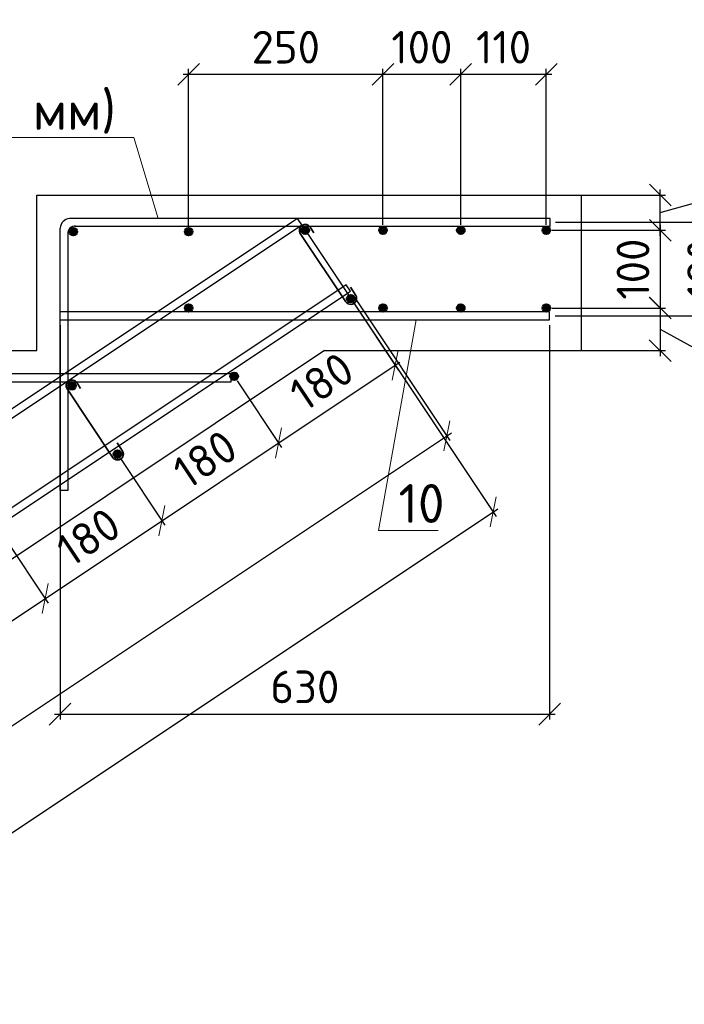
# Model space of a CAD drawing. Header units: millimetres. Extents: x 125896 to 2572636, y -120305 to 130347.
# Tile 196 of 256: x 488480 to 492753, y -103805 to -97474. Entities that reach past the tile are written whole.
import ezdxf

# ---------------------------------------------------------------- set-up
doc = ezdxf.new("R2010")
doc.units = ezdxf.units.MM
doc.linetypes.add('CENTER', pattern=[2, 1.25, -0.25, 0.25, -0.25])
for name, color, linetype, lineweight in [('Арматура', 152, 'Continuous', 40), ('ОСИ', 7, 'CENTER', 15), ('Основная 0.35', 200, 'Continuous', 35), ('Столовая Двери и окна', 7, 'Continuous', 15)]:
    doc.layers.add(name, color=color, linetype=linetype, lineweight=lineweight)
doc.layers.add('Столовая - обозначения', color=7, linetype='Continuous')
doc.styles.get("Standard").update_dxf_attribs({"font": 'isocpeur.ttf'})
doc.styles.add('ГОСТ', font='isocpeur.ttf')
doc.dimstyles.new('Осевые', dxfattribs={"dimscale": 0.7, "dimtxt": 450, "dimasz": 400, "dimexe": 100, "dimexo": 100, "dimgap": 100, "dimtad": 1, "dimdec": 0, "dimzin": 0, "dimdsep": 46, "dimtxsty": 'Standard', "dimblk": 'OBLIQUE', "dimcen": 9, "dimdle": 100, "dimazin": 0, "dimtm": 1e-09, "dimtfac": 1, "dimtdec": 0, "dimtofl": 0, "dimtmove": 0, "dimatfit": 3, "dimfxl": 1, "dimtolj": 1, "dimtzin": 0, "dimarcsym": 0})

# ---------------------------------------------------------------- blocks, each defined once
blk = doc.blocks.new('_OBLIQUE')
at = {"color": 0, "linetype": 'ByBlock'}
blk.add_line((-0.5, -0.5), (0.5, 0.5), dxfattribs=at)
blk = doc.blocks.new('*D1220')
at = {"layer": 'Defpoints', "color": 0, "linetype": 'ByBlock', "lineweight": 20, "ltscale": 13, "transparency": 16777216}
for p in [(490606.6, -99219.5, -900), (491226.5, -100149.3), (468715.4, -113813.7, -900)]:
    blk.add_point(p, dxfattribs=at)
at = {"layer": 'ОСИ', "color": 0, "linetype": 'ByBlock', "lineweight": -2, "ltscale": 13, "transparency": 16777216}
for p, q in [((490626, -99248.6), (491245.9, -100178.4)), ((469306.1, -114762.9), (491255.6, -100129.9)), ((468734.8, -113842.8), (469354.7, -114772.6))]:
    blk.add_line(p, q, dxfattribs=at)
at = {"layer": 'ОСИ', "color": 0, "linetype": 'ByBlock', "lineweight": -2, "ltscale": 13, "transparency": 16777216, "xscale": 140, "yscale": 140, "zscale": 140}
for p, rotation in [((491226.5, -100149.3), 33.69006752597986), ((469335.2, -114743.5), 213.6900675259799)]:
    blk.add_blockref('_OBLIQUE', p, dxfattribs=dict(at, rotation=rotation))
at = {"layer": 'ОСИ', "color": 0, "linetype": 'ByBlock', "ltscale": 13, "transparency": 16777216, "insert": (480183.8, -107300.8), "char_height": 210, "attachment_point": 5, "rotation": 33.69007}
blk.add_mtext('\\A1;5262', dxfattribs=at)
blk = doc.blocks.new('*D1221')
at = {"layer": 'Defpoints', "color": 0, "linetype": 'ByBlock', "lineweight": 20, "ltscale": 13, "transparency": 16777216}
for p in [(490294.1, -98792.8, -995.9), (491524.4, -100638.3), (467737.3, -113830.7, -995.9)]:
    blk.add_point(p, dxfattribs=at)
at = {"layer": 'ОСИ', "color": 0, "linetype": 'ByBlock', "lineweight": -2, "ltscale": 13, "transparency": 16777216}
for p, q in [((490313.5, -98822), (491543.9, -100667.4)), ((468938.5, -115695.6), (491553.6, -100618.9)), ((467756.7, -113859.9), (468987, -115705.3))]:
    blk.add_line(p, q, dxfattribs=at)
at = {"layer": 'ОСИ', "color": 0, "linetype": 'ByBlock', "lineweight": -2, "ltscale": 13, "transparency": 16777216, "xscale": 140, "yscale": 140, "zscale": 140}
for p, rotation in [((491524.4, -100638.3), 33.69006752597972), ((468967.6, -115676.2), 213.6900675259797)]:
    blk.add_blockref('_OBLIQUE', p, dxfattribs=dict(at, rotation=rotation))
at = {"layer": 'ОСИ', "color": 0, "linetype": 'ByBlock', "ltscale": 13, "transparency": 16777216, "insert": (480148.9, -108011.7), "char_height": 210, "attachment_point": 5, "rotation": 33.69007}
blk.add_mtext('\\A1;5422', dxfattribs=at)
blk = doc.blocks.new('*D1193')
at = {"layer": 'Defpoints', "color": 0, "linetype": 'ByBlock', "lineweight": 20, "ltscale": 13, "transparency": 16777216}
for p in [(488358.8, -100767.1, 95.9), (488644.1, -101195.2), (487608.8, -101267.1, 95.9)]:
    blk.add_point(p, dxfattribs=at)
at = {"layer": 'ОСИ', "color": 0, "linetype": 'ByBlock', "lineweight": -2, "ltscale": 13, "transparency": 16777216}
for p, q in [((488378.2, -100796.2), (488663.6, -101224.3)), ((487865, -101714.6), (488673.3, -101175.7)), ((487628.2, -101296.2), (487913.6, -101724.3))]:
    blk.add_line(p, q, dxfattribs=at)
at = {"layer": 'ОСИ', "color": 0, "linetype": 'ByBlock', "lineweight": -2, "ltscale": 13, "transparency": 16777216, "xscale": 140, "yscale": 140, "zscale": 140}
for p, rotation in [((488644.1, -101195.2), 33.69006752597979), ((487894.1, -101695.2), 213.6900675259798)]:
    blk.add_blockref('_OBLIQUE', p, dxfattribs=dict(at, rotation=rotation))
at = {"layer": 'ОСИ', "color": 0, "linetype": 'ByBlock', "ltscale": 13, "transparency": 16777216, "insert": (488172.1, -101299.6), "char_height": 210, "attachment_point": 5, "rotation": 33.69007}
blk.add_mtext('\\A1;180', dxfattribs=at)
blk = doc.blocks.new('*D1194')
at = {"layer": 'Defpoints', "color": 0, "linetype": 'ByBlock', "lineweight": 20, "ltscale": 13, "transparency": 16777216}
for p in [(489108.8, -100267.1, 95.9), (489394.1, -100695.2), (488358.8, -100767.1, 95.9)]:
    blk.add_point(p, dxfattribs=at)
at = {"layer": 'ОСИ', "color": 0, "linetype": 'ByBlock', "lineweight": -2, "ltscale": 13, "transparency": 16777216}
for p, q in [((489128.2, -100296.2), (489413.6, -100724.3)), ((488615, -101214.6), (489423.3, -100675.7)), ((488378.2, -100796.2), (488663.6, -101224.3))]:
    blk.add_line(p, q, dxfattribs=at)
at = {"layer": 'ОСИ', "color": 0, "linetype": 'ByBlock', "lineweight": -2, "ltscale": 13, "transparency": 16777216, "xscale": 140, "yscale": 140, "zscale": 140}
for p, rotation in [((489394.1, -100695.2), 33.69006752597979), ((488644.1, -101195.2), 213.6900675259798)]:
    blk.add_blockref('_OBLIQUE', p, dxfattribs=dict(at, rotation=rotation))
at = {"layer": 'ОСИ', "color": 0, "linetype": 'ByBlock', "ltscale": 13, "transparency": 16777216, "insert": (488922.1, -100799.6), "char_height": 210, "attachment_point": 5, "rotation": 33.69007}
blk.add_mtext('\\A1;180', dxfattribs=at)
blk = doc.blocks.new('*D1195')
at = {"layer": 'Defpoints', "color": 0, "linetype": 'ByBlock', "lineweight": 20, "ltscale": 13, "transparency": 16777216}
for p in [(489858.8, -99767.1, 95.9), (490144.1, -100195.2), (489108.8, -100267.1, 95.9)]:
    blk.add_point(p, dxfattribs=at)
at = {"layer": 'ОСИ', "color": 0, "linetype": 'ByBlock', "lineweight": -2, "ltscale": 13, "transparency": 16777216}
for p, q in [((489878.2, -99796.2), (490163.6, -100224.3)), ((489365, -100714.6), (490173.3, -100175.7)), ((489128.2, -100296.2), (489413.6, -100724.3))]:
    blk.add_line(p, q, dxfattribs=at)
at = {"layer": 'ОСИ', "color": 0, "linetype": 'ByBlock', "lineweight": -2, "ltscale": 13, "transparency": 16777216, "xscale": 140, "yscale": 140, "zscale": 140}
for p, rotation in [((490144.1, -100195.2), 33.69006752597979), ((489394.1, -100695.2), 213.6900675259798)]:
    blk.add_blockref('_OBLIQUE', p, dxfattribs=dict(at, rotation=rotation))
at = {"layer": 'ОСИ', "color": 0, "linetype": 'ByBlock', "ltscale": 13, "transparency": 16777216, "insert": (489672.1, -100299.6), "char_height": 210, "attachment_point": 5, "rotation": 33.69007}
blk.add_mtext('\\A1;180', dxfattribs=at)
blk = doc.blocks.new('*D1196')
at = {"layer": 'Defpoints', "color": 0, "linetype": 'ByBlock', "lineweight": 20, "ltscale": 13, "transparency": 16777216}
for p in [(490608.8, -99267.1, 95.9), (490894.1, -99695.2), (489858.8, -99767.1, 95.9)]:
    blk.add_point(p, dxfattribs=at)
at = {"layer": 'ОСИ', "color": 0, "linetype": 'ByBlock', "lineweight": -2, "ltscale": 13, "transparency": 16777216}
for p, q in [((490628.2, -99296.2), (490913.6, -99724.3)), ((490115, -100214.6), (490923.3, -99675.7)), ((489878.2, -99796.2), (490163.6, -100224.3))]:
    blk.add_line(p, q, dxfattribs=at)
at = {"layer": 'ОСИ', "color": 0, "linetype": 'ByBlock', "lineweight": -2, "ltscale": 13, "transparency": 16777216, "xscale": 140, "yscale": 140, "zscale": 140}
for p, rotation in [((490894.1, -99695.2), 33.69006752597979), ((490144.1, -100195.2), 213.6900675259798)]:
    blk.add_blockref('_OBLIQUE', p, dxfattribs=dict(at, rotation=rotation))
at = {"layer": 'ОСИ', "color": 0, "linetype": 'ByBlock', "ltscale": 13, "transparency": 16777216, "insert": (490422.1, -99799.6), "char_height": 210, "attachment_point": 5, "rotation": 33.69007}
blk.add_mtext('\\A1;180', dxfattribs=at)
blk = doc.blocks.new('*D1228')
at = {"layer": 'Defpoints', "color": 0, "linetype": 'ByBlock', "lineweight": 20, "ltscale": 13, "transparency": 16777216}
for p in [(491865.7, -98827.5), (491865.7, -99327.5), (492598.2, -99327.5)]:
    blk.add_point(p, dxfattribs=at)
at = {"layer": 'ОСИ', "color": 0, "linetype": 'ByBlock', "lineweight": -2, "ltscale": 13, "transparency": 16777216}
for p, q in [((491900.7, -98827.5), (492633.2, -98827.5)), ((492598.2, -98792.5), (492598.2, -99362.5)), ((491900.7, -99327.5), (492633.2, -99327.5))]:
    blk.add_line(p, q, dxfattribs=at)
at = {"layer": 'ОСИ', "color": 0, "linetype": 'ByBlock', "lineweight": -2, "ltscale": 13, "transparency": 16777216, "xscale": 140, "yscale": 140, "zscale": 140}
for p, rotation in [((492598.2, -98827.5), 90), ((492598.2, -99327.5), 270)]:
    blk.add_blockref('_OBLIQUE', p, dxfattribs=dict(at, rotation=rotation))
at = {"layer": 'ОСИ', "color": 0, "linetype": 'ByBlock', "ltscale": 13, "transparency": 16777216, "insert": (492423.2, -99077.5), "char_height": 210, "attachment_point": 5, "rotation": 90}
blk.add_mtext('\\A1;100', dxfattribs=at)
blk = doc.blocks.new('*D1201')
at = {"layer": 'Defpoints', "color": 0, "linetype": 'ByBlock', "lineweight": 20, "ltscale": 13, "transparency": 16777216}
for p in [(491865.7, -98601.3), (492598.2, -98601.3), (491865.7, -98827.5)]:
    blk.add_point(p, dxfattribs=at)
at = {"layer": 'ОСИ', "color": 0, "linetype": 'ByBlock', "lineweight": -2, "ltscale": 13, "transparency": 16777216}
for p, q in [((493182.8, -98548.4), (493182.8, -98135.4)), ((492598.2, -98714.4), (493182.8, -98548.4)), ((492598.2, -98862.5), (492598.2, -98566.3)), ((491900.7, -98601.3), (492633.2, -98601.3)), ((491900.7, -98827.5), (492633.2, -98827.5))]:
    blk.add_line(p, q, dxfattribs=at)
at = {"layer": 'ОСИ', "color": 0, "linetype": 'ByBlock', "lineweight": -2, "ltscale": 13, "transparency": 16777216, "xscale": 140, "yscale": 140, "zscale": 140}
for p, rotation in [((492598.2, -98601.3), 90), ((492598.2, -98827.5), 270)]:
    blk.add_blockref('_OBLIQUE', p, dxfattribs=dict(at, rotation=rotation))
at = {"layer": 'ОСИ', "color": 0, "linetype": 'ByBlock', "ltscale": 13, "transparency": 16777216, "insert": (493007.8, -98341.9), "char_height": 210, "attachment_point": 5, "rotation": 90}
blk.add_mtext('\\A1;45', dxfattribs=at)
blk = doc.blocks.new('*D1202')
at = {"layer": 'Defpoints', "color": 0, "linetype": 'ByBlock', "lineweight": 20, "ltscale": 13, "transparency": 16777216}
for p in [(491865.7, -99327.5), (491865.7, -99601.3), (492598, -99601.3)]:
    blk.add_point(p, dxfattribs=at)
at = {"layer": 'ОСИ', "color": 0, "linetype": 'ByBlock', "lineweight": -2, "ltscale": 13, "transparency": 16777216}
for p, q in [((491900.7, -99327.5), (492633, -99327.5)), ((492598, -99292.5), (492598, -99636.3)), ((492598, -99464.4), (493312.8, -99857)), ((491900.7, -99601.3), (492633, -99601.3)), ((493312.8, -99857), (493312.8, -100249))]:
    blk.add_line(p, q, dxfattribs=at)
at = {"layer": 'ОСИ', "color": 0, "linetype": 'ByBlock', "lineweight": -2, "ltscale": 13, "transparency": 16777216, "xscale": 140, "yscale": 140, "zscale": 140}
for p, rotation in [((492598, -99327.5), 90), ((492598, -99601.3), 270)]:
    blk.add_blockref('_OBLIQUE', p, dxfattribs=dict(at, rotation=rotation))
at = {"layer": 'ОСИ', "color": 0, "linetype": 'ByBlock', "ltscale": 13, "transparency": 16777216, "insert": (493137.8, -100053), "char_height": 210, "attachment_point": 5, "rotation": 90}
blk.add_mtext('\\A1;55', dxfattribs=at)
blk = doc.blocks.new('*D1229')
at = {"layer": 'Defpoints', "color": 0, "linetype": 'ByBlock', "lineweight": 20, "ltscale": 13, "transparency": 16777216}
for p in [(491889.5, -98776.3), (493052, -98776.3), (491887.1, -99377.5)]:
    blk.add_point(p, dxfattribs=at)
at = {"layer": 'ОСИ', "color": 0, "linetype": 'ByBlock', "lineweight": -2, "ltscale": 13, "transparency": 16777216}
for p, q in [((493052, -99412.5), (493052, -98741.3)), ((491924.5, -98776.3), (493087, -98776.3)), ((491922.1, -99377.5), (493087, -99377.5))]:
    blk.add_line(p, q, dxfattribs=at)
at = {"layer": 'ОСИ', "color": 0, "linetype": 'ByBlock', "lineweight": -2, "ltscale": 13, "transparency": 16777216, "xscale": 140, "yscale": 140, "zscale": 140}
for p, rotation in [((493052, -98776.3), 90), ((493052, -99377.5), 270)]:
    blk.add_blockref('_OBLIQUE', p, dxfattribs=dict(at, rotation=rotation))
at = {"layer": 'ОСИ', "color": 0, "linetype": 'ByBlock', "ltscale": 13, "transparency": 16777216, "insert": (492877, -99076.9), "char_height": 210, "attachment_point": 5, "rotation": 90}
blk.add_mtext('\\A1;120', dxfattribs=at)
blk = doc.blocks.new('*D1230')
at = {"layer": 'Defpoints', "color": 0, "linetype": 'ByBlock', "lineweight": 20, "ltscale": 13, "transparency": 16777216}
for p in [(491315.7, -97825.5), (491315.7, -98827.5), (491865.7, -98827.5)]:
    blk.add_point(p, dxfattribs=at)
at = {"layer": 'ОСИ', "color": 0, "linetype": 'ByBlock', "lineweight": -2, "ltscale": 13, "transparency": 16777216}
for p, q in [((491315.7, -98792.5), (491315.7, -97790.5)), ((491865.7, -98792.5), (491865.7, -97790.5)), ((491900.7, -97825.5), (491280.7, -97825.5))]:
    blk.add_line(p, q, dxfattribs=at)
at = {"layer": 'ОСИ', "color": 0, "linetype": 'ByBlock', "lineweight": -2, "ltscale": 13, "transparency": 16777216, "xscale": 140, "yscale": 140, "zscale": 140, "rotation": 180}
blk.add_blockref('_OBLIQUE', (491315.7, -97825.5), dxfattribs=at)
at = {"layer": 'ОСИ', "color": 0, "linetype": 'ByBlock', "lineweight": -2, "ltscale": 13, "transparency": 16777216, "xscale": 140, "yscale": 140, "zscale": 140}
blk.add_blockref('_OBLIQUE', (491865.7, -97825.5), dxfattribs=at)
at = {"layer": 'ОСИ', "color": 0, "linetype": 'ByBlock', "ltscale": 13, "transparency": 16777216, "insert": (491590.7, -97650.5), "char_height": 210, "attachment_point": 5}
blk.add_mtext('\\A1;110', dxfattribs=at)
blk = doc.blocks.new('*D1231')
at = {"layer": 'Defpoints', "color": 0, "linetype": 'ByBlock', "lineweight": 20, "ltscale": 13, "transparency": 16777216}
for p in [(490815.7, -97825.5), (490815.7, -98827.5), (491315.7, -98827.5)]:
    blk.add_point(p, dxfattribs=at)
at = {"layer": 'ОСИ', "color": 0, "linetype": 'ByBlock', "lineweight": -2, "ltscale": 13, "transparency": 16777216}
for p, q in [((490815.7, -98792.5), (490815.7, -97790.5)), ((491315.7, -98792.5), (491315.7, -97790.5)), ((491350.7, -97825.5), (490780.7, -97825.5))]:
    blk.add_line(p, q, dxfattribs=at)
at = {"layer": 'ОСИ', "color": 0, "linetype": 'ByBlock', "lineweight": -2, "ltscale": 13, "transparency": 16777216, "xscale": 140, "yscale": 140, "zscale": 140, "rotation": 180}
blk.add_blockref('_OBLIQUE', (490815.7, -97825.5), dxfattribs=at)
at = {"layer": 'ОСИ', "color": 0, "linetype": 'ByBlock', "lineweight": -2, "ltscale": 13, "transparency": 16777216, "xscale": 140, "yscale": 140, "zscale": 140}
blk.add_blockref('_OBLIQUE', (491315.7, -97825.5), dxfattribs=at)
at = {"layer": 'ОСИ', "color": 0, "linetype": 'ByBlock', "ltscale": 13, "transparency": 16777216, "insert": (491065.7, -97650.5), "char_height": 210, "attachment_point": 5}
blk.add_mtext('\\A1;100', dxfattribs=at)
blk = doc.blocks.new('*D1203')
at = {"layer": 'Defpoints', "color": 0, "linetype": 'ByBlock', "lineweight": 20, "ltscale": 13, "transparency": 16777216}
for p in [(489565.7, -97825.3), (490815.7, -98827.5), (489565.7, -98836.3)]:
    blk.add_point(p, dxfattribs=at)
at = {"layer": 'ОСИ', "color": 0, "linetype": 'ByBlock', "lineweight": -2, "ltscale": 13, "transparency": 16777216}
for p, q in [((489565.7, -98801.3), (489565.7, -97790.3)), ((490815.7, -98792.5), (490815.7, -97790.3)), ((490850.7, -97825.3), (489530.7, -97825.3))]:
    blk.add_line(p, q, dxfattribs=at)
at = {"layer": 'ОСИ', "color": 0, "linetype": 'ByBlock', "lineweight": -2, "ltscale": 13, "transparency": 16777216, "xscale": 140, "yscale": 140, "zscale": 140, "rotation": 180}
blk.add_blockref('_OBLIQUE', (489565.7, -97825.3), dxfattribs=at)
at = {"layer": 'ОСИ', "color": 0, "linetype": 'ByBlock', "lineweight": -2, "ltscale": 13, "transparency": 16777216, "xscale": 140, "yscale": 140, "zscale": 140}
blk.add_blockref('_OBLIQUE', (490815.7, -97825.3), dxfattribs=at)
at = {"layer": 'ОСИ', "color": 0, "linetype": 'ByBlock', "ltscale": 13, "transparency": 16777216, "insert": (490190.7, -97650.3), "char_height": 210, "attachment_point": 5}
blk.add_mtext('\\A1;250', dxfattribs=at)
blk = doc.blocks.new('*D1232')
at = {"layer": 'Defpoints', "color": 0, "linetype": 'ByBlock', "lineweight": 20, "ltscale": 13, "transparency": 16777216}
for p in [(488739.5, -99402.5), (491887.1, -99402.5), (491887.1, -101938.8)]:
    blk.add_point(p, dxfattribs=at)
at = {"layer": 'ОСИ', "color": 0, "linetype": 'ByBlock', "lineweight": -2, "ltscale": 13, "transparency": 16777216}
for p, q in [((488739.5, -99437.5), (488739.5, -101973.8)), ((491887.1, -99437.5), (491887.1, -101973.8)), ((488704.5, -101938.8), (491922.1, -101938.8))]:
    blk.add_line(p, q, dxfattribs=at)
at = {"layer": 'ОСИ', "color": 0, "linetype": 'ByBlock', "lineweight": -2, "ltscale": 13, "transparency": 16777216, "xscale": 140, "yscale": 140, "zscale": 140, "rotation": 180}
blk.add_blockref('_OBLIQUE', (488739.5, -101938.8), dxfattribs=at)
at = {"layer": 'ОСИ', "color": 0, "linetype": 'ByBlock', "lineweight": -2, "ltscale": 13, "transparency": 16777216, "xscale": 140, "yscale": 140, "zscale": 140}
blk.add_blockref('_OBLIQUE', (491887.1, -101938.8), dxfattribs=at)
at = {"layer": 'ОСИ', "color": 0, "linetype": 'ByBlock', "ltscale": 13, "transparency": 16777216, "insert": (490313.3, -101763.8), "char_height": 210, "attachment_point": 5}
blk.add_mtext('\\A1;630', dxfattribs=at)

msp = doc.modelspace()

# ---------------------------------------------------------------- hatches: boundary and pattern name
at = {"layer": 'Арматура'}
h = msp.add_hatch(color=256, dxfattribs=at)
edge = h.paths.add_edge_path()
edge.add_arc((488824.5, -98836.3), 25, 0, 360)
h = msp.add_hatch(color=256, dxfattribs=at)
edge = h.paths.add_edge_path()
edge.add_arc((489565.7, -98836.3), 25, 0, 360)
h = msp.add_hatch(color=256, dxfattribs=at)
edge = h.paths.add_edge_path()
edge.add_arc((490315.7, -98827.5), 25, 0, 360)
h = msp.add_hatch(color=256, dxfattribs=at)
edge = h.paths.add_edge_path()
edge.add_arc((490815.7, -98827.5), 25, 0, 360)
h = msp.add_hatch(color=256, dxfattribs=at)
edge = h.paths.add_edge_path()
edge.add_arc((491315.7, -98827.5), 25, 0, 360)
h = msp.add_hatch(color=256, dxfattribs=at)
edge = h.paths.add_edge_path()
edge.add_arc((491865.7, -98827.5), 25, 0, 360)
h = msp.add_hatch(color=256, dxfattribs=at)
edge = h.paths.add_edge_path()
edge.add_arc((490608.8, -99267.1), 25, 0, 360)
h = msp.add_hatch(color=256, dxfattribs=at)
edge = h.paths.add_edge_path()
edge.add_arc((489565.7, -99327.5), 25, 0, 360)
h = msp.add_hatch(color=256, dxfattribs=at)
edge = h.paths.add_edge_path()
edge.add_arc((490815.7, -99327.5), 25, 0, 360)
h = msp.add_hatch(color=256, dxfattribs=at)
edge = h.paths.add_edge_path()
edge.add_arc((491315.7, -99327.5), 25, 0, 360)
h = msp.add_hatch(color=256, dxfattribs=at)
edge = h.paths.add_edge_path()
edge.add_arc((491865.7, -99327.5), 25, 0, 360)
h = msp.add_hatch(color=256, dxfattribs=at)
edge = h.paths.add_edge_path()
edge.add_arc((489858.8, -99767.1), 25, 0, 360)
h = msp.add_hatch(color=256, dxfattribs=at)
edge = h.paths.add_edge_path()
edge.add_arc((488815.7, -99827.5), 25, 0, 360)
h = msp.add_hatch(color=256, dxfattribs=at)
edge = h.paths.add_edge_path()
edge.add_arc((489108.8, -100267.1), 25, 0, 360)

# ---------------------------------------------------------------- linework, layer by layer
for centre in [(488824.5, -98836.3), (489565.7, -98836.3), (490315.7, -98827.5), (490815.7, -98827.5), (491315.7, -98827.5), (491865.7, -98827.5), (490608.8, -99267.1, 95.9), (489565.7, -99327.5), (490815.7, -99327.5), (491315.7, -99327.5), (491865.7, -99327.5), (489858.8, -99767.1, 95.9), (488815.7, -99827.5), (489108.8, -100267.1, 95.9)]:
    msp.add_circle(centre, 25, dxfattribs=at)
at = {"layer": 'Основная 0.35'}
for p, q in [((490347.3, -98807.4), (490371.2, -98844.9)), ((490577.1, -99287.2, 95.9), (490284, -98847.6)), ((490640.4, -99247, 95.9), (490607.1, -99194.5, 95.9)), ((488847.3, -99807.4), (488871.2, -99844.9)), ((489077.1, -100287.2, 95.9), (488784, -99847.6)), ((489140.4, -100247, 95.9), (489107.1, -100194.5, 95.9))]:
    msp.add_line(p, q, dxfattribs=at)
for centre, start, end in [((490315.7, -98827.5), 32.40892, 212.40892), ((490608.8, -99267.1, 95.9), 212.40892, 32.40892), ((488815.7, -99827.5), 32.40892, 212.40892), ((489108.8, -100267.1, 95.9), 212.40892, 32.40892)]:
    msp.add_arc(centre, 37.5, start, end, dxfattribs=at)
at = {"layer": 'Столовая Двери и окна', "color": 18, "lineweight": 20, "true_color": 0x000000}
for p, q in [((486606.7, -98230.1), (489214.2, -98230.1)), ((489370.9, -98751.3), (489214.2, -98230.1)), ((490786.9, -100757.7), (491029.7, -99402.5)), ((490786.9, -100757.7), (491170.6, -100757.7))]:
    msp.add_line(p, q, dxfattribs=at)
at = {"layer": 'Столовая Двери и окна', "color": 18, "lineweight": 30, "true_color": 0x000000}
for p, q in [((492089.5, -98601.3), (492089.5, -99601.3)), ((490439.5, -99601.3, -1170), (468839.5, -114001.3, -900)), ((490439.5, -99601.3, -1170), (492089.5, -99601.3))]:
    msp.add_line(p, q, dxfattribs=at)
msp.add_lwpolyline([(475089.5, -107601.3), (476589.5, -107601.3), (476589.5, -106601.3), (478089.5, -106601.3), (478089.5, -105601.3), (479589.5, -105601.3), (479589.5, -104601.3), (481089.5, -104601.3), (481089.5, -103601.3), (482589.5, -103601.3), (482589.5, -102601.3), (484089.5, -102601.3), (484089.5, -101601.3), (485589.5, -101601.3), (485589.5, -100601.3), (487089.5, -100601.3), (487089.5, -99601.3), (488589.5, -99601.3), (488589.5, -98601.3), (490089.5, -98601.3), (490089.5, -98601.3), (492089.5, -98601.3)], dxfattribs=at)
at = {"layer": 'Столовая Двери и окна', "color": 146, "lineweight": 30, "true_color": 0x105689}
for points, elevation in [([(490294.1, -98792.8), (490266.4, -98751.2), (467709.5, -113789.1), (467737.3, -113830.7)], -995.9), ([(490606.6, -99219.5), (490578.9, -99177.9), (468687.6, -113772.1), (468715.4, -113813.7)], -900)]:
    msp.add_lwpolyline(points, close=True, dxfattribs=dict(at, elevation=elevation))
for points in [[(488834, -98801.3), (491889.5, -98801.3), (491889.5, -98751.3), (488799.6, -98751.3), (488799.6, -98751.3), (488799.6, -98751.3)], [(488789.5, -98843.3), (488789.5, -100501.3), (488739.5, -100501.3), (488739.5, -98813.7)], [(488739.5, -99402.5), (491887.1, -99402.5), (491887.1, -99352.5), (488739.5, -99352.5)], [(487334, -99801.3), (489839.5, -99801.3), (489839.5, -99751.3), (487299.6, -99751.3), (487299.6, -99751.3), (487299.6, -99751.3)]]:
    msp.add_lwpolyline(points, dxfattribs=at)
for centre, radius, start, end in [((488808, -98819.6), 68.8, 97.03929, 175.07833), ((488835.6, -98847.5), 46.3, 86.19482, 184.74031)]:
    msp.add_arc(centre, radius, start, end, dxfattribs=at)

# ---------------------------------------------------------------- texts
at = {"insert": (226281.3, -87218.1), "char_height": 250, "attachment_point": 1, "style": 'ГОСТ'}
msp.add_mtext_dynamic_manual_height_columns('\\A1;\\pi9384.38;{\\H1.5152x;\\P\\pi1250;Общие указания\\P\\pi250;}1.^IРабочая документация разработана в соответствии с заданием на проектирование, требованиями действующих технических регламентов, стандартов, сводов правил и других документов, содержащих установленные требования.\\P2.^IРабочая документация выполнена в соответствии со следующими нормативными и техническими документами:\\P-^IСП 20.13330.2016 "Нагрузки и Воздействия";\\P-^IСП 63.13330.2012 "Бетонные и железобетонные конструкции. Основные положения";\\P-^IСП 22.13330.2016 "Основания зданий и сооружений";\\P-^IСП 45.13330.2012 "Земляные сооружения, основания и фундаменты".\\P3.   За относительную отметку 0,000 принята отметка чистого пола первого этажа.\\P4.^IПеречень видов работ, для которых необходимо составлять акты освидетельствования скрытых работ:\\P-^Iармирование конструкций;\\P-^Iосвидетельствование опалубки перед бетонированием;\\P-^Iвыполнение сварочных работ;\\P-^Iотбор контрольных проб бетона;\\P-^Iсоответствие законченных железобетонных конструкций проекту с отображением качества работ;\\P-^Iустройство монолитных конструкций, выполняемых в зимнее время;  \\P\\pi0;  -    устройство гидроизоляции;\\P\\pi250;-^Iуплотнение грунтов и обратную засыпку.\\PЗапрещается выполнение последующих работ при отсутствии актов освидетельствования предшествующих скрытых работ во всех случаях.\\P\\pi0;        5. Проект рассчитан на производство работ в период положительных температур. В случае выполнения работ при отрицательных температурах необходимо выполнять требования СНиП часть 3 по производству работ и ППР.\\P        6. При минимальной температуре воздуха до минус 15°С допускается: выдерживание бетона в конструкции методом термоса, при предварительном разогреве бетонной смеси, форсированный электроразогрев бетона в конструкции с повторным уплотнением.\\P\\pi250;При минимальной температуре воздуха до минус 25°С допускается: обогрев бетона в греющей опалубке с помощью низкотемпературных электронагревателей, электродный сквозной прогрев бетона, электрообогрев с помощью греющего провода.\\P\\pi0;7. При отрицательной температуре воздуха уплотнение грунта обратной засыпки в траншеях должно \\Pосуществляться до достижения коэффициента уплотнения 0,98. \\PВремя уплотнения грунта в зависимости от температуры воздуха: \\P\\pi250;-^Iпри t{\\H0.7x;\\So^ ;}-5, 90-120 минут; при t{\\H0.7x;\\So^ ;\\H1.42857x;-10, 60-90 минут; }при t{\\H0.7x;\\So^ ;\\H1.42857x;-20, 40-60 минут; }при t{\\H0.7x;\\So^ ;\\H1.42857x;-30, 20-30 минут;\\P\\pi0;Работы по выполнению насыпей и обратных засыпок при отрицательных температурах должны производить с учетом следующих требований:\\P\\pi250;-^Iподготовку поверхности (основания) насыпи и обратных засыпок следует выполнять с полным удалением снега, льда, промерзшего слоя слабого и пучинистого грунта на всю его глубину;\\P-^Iотсыпку в насыпь и обратные засыпки грунтов необходимо производить при их природной влажности и в талом состоянии с содержанием комьев мерзлого грунта, не превышающим требований, приведенных в приложении М СП 45.13330.2017. Свод правил. Земляные сооружения, основания и фундаменты., и, как правило, на не промерзшие ранее отсыпанные и уплотненные слои. В отдельных случаях при согласовании с автором проекта допускается грунты отсыпать на непучинистые грунты, промерзшие на глубину не более 15 см;\\P-^Iпри пониженной влажности отсыпанных грунтов для их уплотнения следует применять более тяжелое грунтоуплотняющее оборудование; \\P-^Iработы по отсыпке и уплотнению каждого слоя должны выполнять в течение одной рабочей смены; - при выполнении насыпей из глинистых грунтов при обильном снеговыпадении все работы должны быть прекращены; - перерывы в работах по выполнению насыпей и обратных засыпок допускаются только при условиях, что за время перерыва глубина промерзания ранее уплотненных пучинистых грунтов не превысит 15 см или на время перерыва ранее уплотненные грунты утепляются специальными средствами (например, маловлажным рыхлым грунтом, который в последующем удаляется); - все работы по отсыпке грунтов и их уплотнению выполняют с повышенной интенсивностью.}', width=20474.372, gutter_width=5800, heights=[24436.9], dxfattribs=at)
at = {"layer": 'Столовая - обозначения', "lineweight": 25}
for s, p in [('8 (шаг 200 мм)', (486734.8, -98181.7)), ('10', (490915, -100709.4))]:
    msp.add_text(s, height=250, dxfattribs=at).set_placement(p)

# ---------------------------------------------------------------- dimensions: what is measured, and where the dimension line sits
at = {"layer": 'ОСИ', "linetype": 'ByBlock', "ltscale": 13}
for base, p1, p2, picture, middle in [((489565.7, -97825.3), (490815.7, -98827.5), (489565.7, -98836.3), '*D1203', (490190.7, -97650.3)), ((490815.7, -97825.5), (491315.7, -98827.5), (490815.7, -98827.5), '*D1231', (491065.7, -97650.5)), ((491315.7, -97825.5), (491865.7, -98827.5), (491315.7, -98827.5), '*D1230', (491590.7, -97650.5)), ((491887.1, -101938.8), (488739.5, -99402.5), (491887.1, -99402.5), '*D1232', (490313.3, -101763.8))]:
    dim = msp.add_linear_dim(base=base, p1=p1, p2=p2, dimstyle='Осевые', override={"dimtxt": 300, "dimasz": 200, "dimexe": 50, "dimexo": 50, "dimlfac": 0.2, "dimdle": 50, "dimtmove": 1}, dxfattribs=at)
    dim.commit()
    dim.dimension.update_dxf_attribs({"geometry": picture, "text_midpoint": middle})
for base, p1, p2, picture, middle in [((492598.2, -98601.3), (491865.7, -98827.5), (491865.7, -98601.3), '*D1201', (493182.8, -98478.4)), ((492598, -99601.3), (491865.7, -99327.5), (491865.7, -99601.3), '*D1202', (493312.8, -99927))]:
    dim = msp.add_linear_dim(base=base, p1=p1, p2=p2, angle=90, dimstyle='Осевые', override={"dimtxt": 300, "dimasz": 200, "dimexe": 50, "dimexo": 50, "dimlfac": 0.2, "dimdle": 50, "dimtmove": 1}, dxfattribs=at)
    dim.commit()
    dim.dimension.update_dxf_attribs({"geometry": picture, "text_midpoint": middle, "dimtype": 160})
for base, p1, p2, picture, middle in [((492598.2, -99327.5), (491865.7, -98827.5), (491865.7, -99327.5), '*D1228', (492423.2, -99077.5)), ((493052, -98776.3), (491887.1, -99377.5), (491889.5, -98776.3), '*D1229', (492877, -99076.9))]:
    dim = msp.add_linear_dim(base=base, p1=p1, p2=p2, angle=90, dimstyle='Осевые', override={"dimtxt": 300, "dimasz": 200, "dimexe": 50, "dimexo": 50, "dimlfac": 0.2, "dimdle": 50, "dimtmove": 1}, dxfattribs=at)
    dim.commit()
    dim.dimension.update_dxf_attribs({"geometry": picture, "text_midpoint": middle})
for p1, p2, distance, picture, middle in [((467737.3, -113830.7, -995.9), (490294.1, -98792.8, -995.9), -2218, '*D1221', (480148.9, -108011.7)), ((468715.4, -113813.7, -900), (490606.6, -99219.5, -900), -1117.5, '*D1220', (480183.8, -107300.8)), ((489858.8, -99767.1, 95.9), (490608.8, -99267.1, 95.9), -514.5, '*D1196', (490422.1, -99799.6)), ((489108.8, -100267.1, 95.9), (489858.8, -99767.1, 95.9), -514.5, '*D1195', (489672.1, -100299.6)), ((488358.8, -100767.1, 95.9), (489108.8, -100267.1, 95.9), -514.5, '*D1194', (488922.1, -100799.6)), ((487608.8, -101267.1, 95.9), (488358.8, -100767.1, 95.9), -514.5, '*D1193', (488172.1, -101299.6))]:
    dim = msp.add_aligned_dim(p1=p1, p2=p2, distance=distance, dimstyle='Осевые', override={"dimtxt": 300, "dimasz": 200, "dimexe": 50, "dimexo": 50, "dimlfac": 0.2, "dimdle": 50, "dimtmove": 1}, dxfattribs=at)
    dim.commit()
    dim.dimension.update_dxf_attribs({"geometry": picture, "text_midpoint": middle})

doc.saveas('drawing.dxf')
